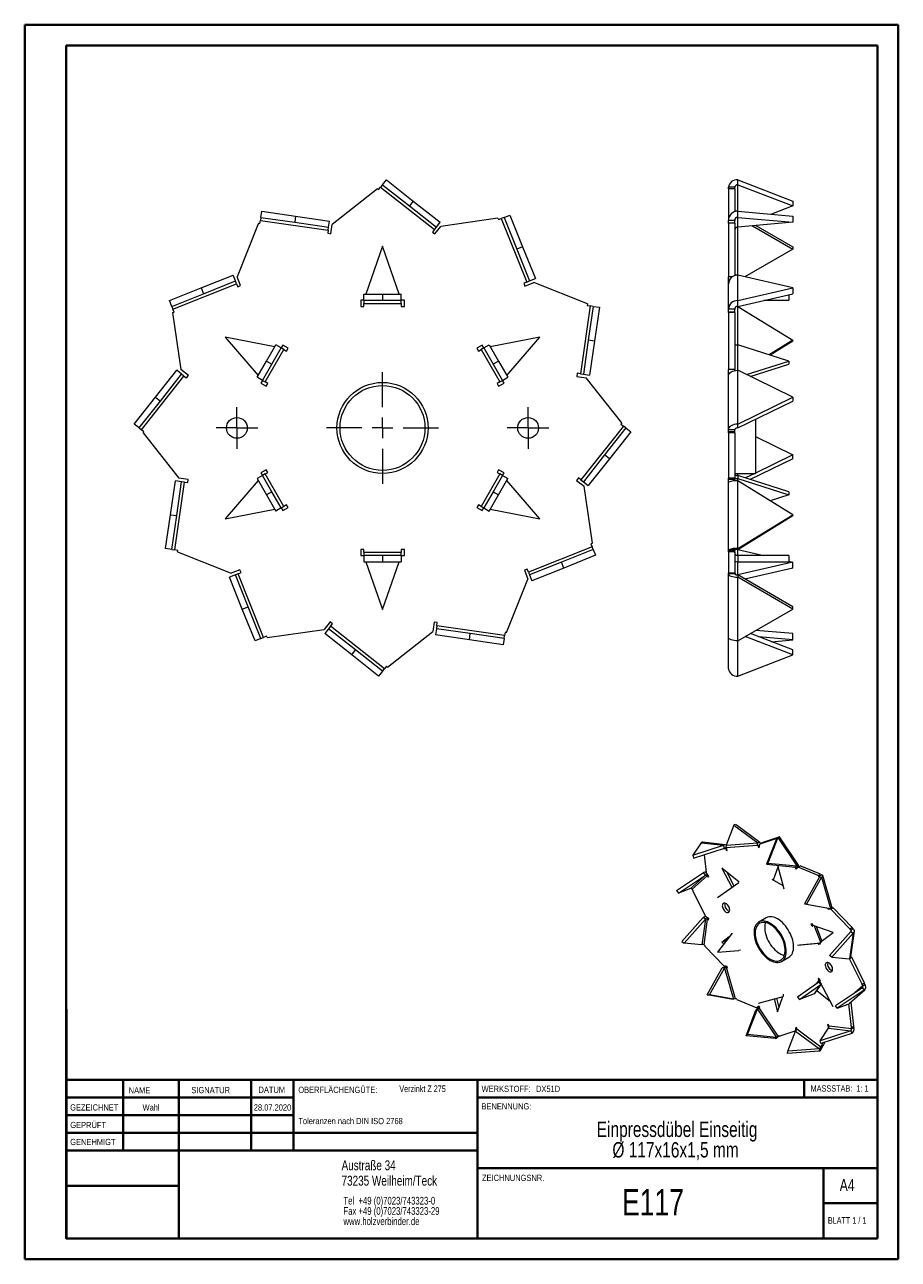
# Model space of a CAD drawing. Header units: millimetres. Extents: x 0 to 210, y 0 to 297.
import ezdxf

# ---------------------------------------------------------------- set-up
doc = ezdxf.new("R2010")
doc.units = ezdxf.units.MM
doc.styles.add('SLDTEXTSTYLE0', font='TXT', dxfattribs={"width": 0.75})
doc.styles.add('SLDTEXTSTYLE1', font='TXT', dxfattribs={"width": 0.681818})
doc.styles.add('SLDTEXTSTYLE2', font='TXT', dxfattribs={"width": 0.7})

# ---------------------------------------------------------------- blocks, each defined once
blk = doc.blocks.new('SW_NOTE_0')
at = {"color": 0, "linetype": 'Continuous', "lineweight": 0, "char_height": 1.5, "attachment_point": 1, "style": 'SLDTEXTSTYLE0'}
for s, insert in [('OBERFLÄCHENGÜTE:', (0, 1.93)), ('Toleranzen nach DIN ISO 2768', (0, -5.57))]:
    blk.add_mtext(s, dxfattribs=dict(at, insert=insert))
blk = doc.blocks.new('SW_NOTE_1')
at = {"color": 0, "linetype": 'Continuous', "lineweight": 0, "char_height": 1.8521, "attachment_point": 1, "style": 'SLDTEXTSTYLE0'}
for s, insert in [('Tel  +49 (0)7023/743323-0', (0, 2.39)), ('Fax +49 (0)7023/743323-29', (0, -0.08)), ('www.holzverbinder.de', (0, -2.55))]:
    blk.add_mtext(s, dxfattribs=dict(at, insert=insert))
blk = doc.blocks.new('SW_NOTE_2')
at = {"color": 0, "linetype": 'Continuous', "lineweight": 0, "char_height": 3.7042, "attachment_point": 2, "style": 'SLDTEXTSTYLE0'}
for s, insert in [('Einpressdübel Einseitig', (26.16, 4.77)), ('Ø 117x16x1,5 mm', (25.78, -0.16))]:
    blk.add_mtext(s, dxfattribs=dict(at, insert=insert))
blk = doc.blocks.new('SW_CENTERMARKSYMBOL_0')
at = {"color": 0, "linetype": 'Continuous', "lineweight": 0}
for p, q in [((0, 5), (0, 13.45)), ((-5, 0), (-13.45, 0)), ((0, 0), (-2.5, 0)), ((0, 0), (0, 2.5)), ((0, 0), (0, -2.5)), ((0, 0), (2.5, 0)), ((5, 0), (13.45, 0)), ((0, -5), (0, -13.45))]:
    blk.add_line(p, q, dxfattribs=at)
blk = doc.blocks.new('SW_CENTERMARKSYMBOL_1')
at = {"color": 0, "linetype": 'Continuous', "lineweight": 0}
for p, q in [((0, 2.5), (0, 5)), ((-2.5, 0), (-5, 0)), ((0, 0), (-2.5, 0)), ((0, 0), (0, 2.5)), ((0, 0), (0, -2.5)), ((0, 0), (2.5, 0)), ((2.5, 0), (5, 0)), ((0, -2.5), (0, -5))]:
    blk.add_line(p, q, dxfattribs=at)
blk = doc.blocks.new('SW_CENTERMARKSYMBOL_2')
at = {"color": 0, "linetype": 'Continuous', "lineweight": 0}
for p, q in [((0, 2.5), (0, 5)), ((-2.5, 0), (-5, 0)), ((0, 0), (-2.5, 0)), ((0, 0), (0, 2.5)), ((0, 0), (0, -2.5)), ((0, 0), (2.5, 0)), ((2.5, 0), (5, 0)), ((0, -2.5), (0, -5))]:
    blk.add_line(p, q, dxfattribs=at)

msp = doc.modelspace()

# ---------------------------------------------------------------- linework, layer by layer
at = {"color": 7, "linetype": 'Continuous', "lineweight": 40}
for p, q in [((0.08, 0.21), (0.08, 297.21)), ((0.08, 297.21), (210.08, 297.21)), ((210.08, 0.21), (210.08, 297.21)), ((210.08, 292.21), (210.08, 297.21)), ((10.08, 292.21), (205.08, 292.21)), ((10.08, 5.21), (10.08, 292.21)), ((205.08, 5.21), (205.08, 292.21)), ((10.11, 60.37), (10.11, 5.12)), ((205.08, 43.37), (10.11, 43.37)), ((23.71, 43.37), (23.71, 26.37)), ((37.1, 43.37), (37.1, 5.12)), ((54.51, 43.37), (54.51, 26.37)), ((64.71, 26.37), (64.71, 43.37)), ((108.91, 43.37), (108.91, 5.12)), ((187.47, 39.12), (187.47, 43.37)), ((64.71, 39.1), (10.11, 39.1)), ((205.08, 39.12), (108.91, 39.12)), ((64.71, 34.87), (10.11, 34.87)), ((108.91, 30.62), (10.11, 30.62)), ((108.91, 26.37), (10.11, 26.37)), ((108.91, 22.12), (205.08, 22.12)), ((192.08, 5.21), (192.08, 22.21)), ((37.1, 17.87), (10.11, 17.87)), ((10.11, 13.71), (10.08, 13.71)), ((205.08, 13.71), (192.08, 13.71)), ((10.11, 9.46), (10.08, 9.46)), ((10.08, 5.21), (205.08, 5.21)), ((205.08, 5.21), (180.99, 5.21)), ((0.08, 0.21), (210.08, 0.21))]:
    msp.add_line(p, q, dxfattribs=at)
at = {"color": 7, "linetype": 'Continuous', "lineweight": 15}
for p, q in [((86.09, 258.71), (85.63, 258.13)), ((86.09, 258.71), (87.01, 259.89)), ((86.09, 258.71), (92.56, 253.61)), ((87.01, 259.89), (93.48, 254.79)), ((171.48, 258.71), (171.48, 259.89)), ((171.48, 259.89), (184.75, 254.79)), ((171.48, 252.36), (171.48, 258.71)), ((171.48, 258.71), (184.75, 253.61)), ((84.88, 257.76), (74, 249.18)), ((84.88, 257.76), (85.16, 257.54)), ((85.16, 257.54), (85.63, 258.13)), ((85.63, 258.13), (98.57, 247.93)), ((170.75, 258.13), (169.25, 258.13)), ((169.25, 257.76), (169.25, 258.13)), ((170.75, 257.76), (169.25, 257.76)), ((169.25, 257.76), (169.25, 250.14)), ((170.75, 257.76), (170.75, 258.13)), ((170.75, 257.76), (170.75, 252.23)), ((93.48, 254.79), (92.56, 253.61)), ((92.56, 253.61), (99.03, 248.51)), ((93.48, 254.79), (99.96, 249.68)), ((184.75, 253.61), (179.61, 251.63)), ((184.75, 254.79), (184.75, 253.61)), ((56.62, 249.4), (56.73, 250.14)), ((56.84, 250.87), (56.73, 250.14)), ((56.73, 250.14), (73.04, 247.78)), ((56.84, 250.87), (57.05, 252.36)), ((56.84, 250.87), (64.99, 249.69)), ((57.05, 252.36), (65.21, 251.17)), ((65.21, 251.17), (64.99, 249.69)), ((64.99, 249.69), (73.14, 248.51)), ((65.21, 251.17), (73.36, 249.99)), ((73.14, 248.51), (73.36, 249.99)), ((99.03, 248.51), (99.96, 249.68)), ((113.82, 250.65), (100.1, 248.66)), ((113.82, 250.65), (113.95, 250.32)), ((113.95, 250.32), (114.65, 250.6)), ((115.34, 250.87), (114.65, 250.6)), ((114.65, 250.6), (120.76, 235.29)), ((115.34, 250.87), (116.73, 251.43)), ((115.34, 250.87), (118.39, 243.22)), ((116.73, 251.43), (119.78, 243.77)), ((170.75, 250.14), (169.25, 250.14)), ((169.25, 249.45), (169.25, 250.14)), ((170.75, 249.45), (170.75, 250.14)), ((171.48, 250.87), (171.48, 252.36)), ((171.48, 252.36), (184.75, 251.17)), ((171.48, 248.51), (171.48, 250.87)), ((171.48, 250.87), (184.75, 249.69)), ((184.75, 249.69), (171.48, 248.51)), ((184.75, 251.17), (184.75, 249.69)), ((56.27, 249.45), (51.13, 236.58)), ((56.27, 249.45), (56.62, 249.4)), ((73.04, 247.78), (72.93, 247.04)), ((72.93, 247.04), (73.67, 246.93)), ((73.04, 247.78), (73.14, 248.51)), ((73.67, 246.93), (74, 249.18)), ((98.57, 247.93), (98.11, 247.34)), ((98.11, 247.34), (98.69, 246.87)), ((98.57, 247.93), (99.03, 248.51)), ((98.69, 246.87), (100.1, 248.66)), ((170.75, 249.45), (169.25, 249.45)), ((169.25, 249.45), (169.25, 236.58)), ((170.75, 249.45), (170.75, 236.84)), ((171.48, 236.96), (171.48, 248.51)), ((175.04, 248.82), (184.75, 243.22)), ((175.87, 248.9), (184.75, 243.77)), ((86.09, 243.91), (82.1, 232.41)), ((90.07, 232.41), (86.09, 243.91)), ((119.78, 243.77), (118.39, 243.22)), ((119.78, 243.77), (122.83, 236.12)), ((184.75, 243.77), (184.75, 243.22)), ((118.39, 243.22), (121.44, 235.57)), ((184.75, 243.22), (173.21, 236.56)), ((35.7, 228.78), (51, 234.88)), ((42.52, 233.91), (50.17, 236.96)), ((43.08, 232.51), (50.73, 235.57)), ((50.73, 235.57), (50.17, 236.96)), ((51, 234.88), (50.73, 235.57)), ((51, 234.88), (51.28, 234.18)), ((51.98, 234.46), (51.13, 236.58)), ((120.76, 235.29), (120.06, 235.01)), ((120.06, 235.01), (120.34, 234.32)), ((120.34, 234.32), (122.45, 235.16)), ((120.76, 235.29), (121.44, 235.57)), ((121.44, 235.57), (122.83, 236.12)), ((135.33, 230.03), (122.45, 235.16)), ((170.19, 236.58), (169.25, 236.58)), ((169.25, 234.88), (169.25, 236.58)), ((169.25, 228.78), (169.25, 234.88)), ((171.48, 230.85), (171.48, 236.96)), ((184.75, 233.91), (171.48, 236.96)), ((34.87, 230.85), (42.52, 233.91)), ((35.42, 229.46), (43.08, 232.51)), ((42.52, 233.91), (43.08, 232.51)), ((51.28, 234.18), (51.98, 234.46)), ((81.59, 232.41), (86.09, 232.41)), ((81.59, 230.91), (81.59, 232.41)), ((86.09, 232.41), (86.09, 230.91)), ((86.09, 232.41), (90.59, 232.41)), ((90.59, 230.91), (90.59, 232.41)), ((171.48, 230.85), (184.75, 233.91)), ((171.48, 229.46), (184.75, 232.51)), ((183.75, 232.28), (183.75, 230.91)), ((184.75, 233.91), (184.75, 232.51)), ((35.42, 229.46), (34.87, 230.85)), ((35.42, 229.46), (35.7, 228.78)), ((35.97, 228.08), (35.7, 228.78)), ((80.84, 230.91), (80.84, 229.42)), ((81.59, 230.91), (80.84, 230.91)), ((80.84, 229.42), (81.59, 229.42)), ((81.59, 230.91), (86.09, 230.91)), ((81.59, 230.91), (81.59, 230.17)), ((81.59, 230.17), (90.59, 230.17)), ((81.59, 229.42), (81.59, 230.17)), ((86.09, 230.91), (90.59, 230.91)), ((90.59, 230.17), (90.59, 230.91)), ((91.34, 230.91), (90.59, 230.91)), ((90.59, 230.17), (90.59, 229.42)), ((90.59, 229.42), (91.34, 229.42)), ((91.34, 229.42), (91.34, 230.91)), ((136.02, 229.57), (133.65, 213.26)), ((135.33, 230.03), (135.28, 229.67)), ((135.28, 229.67), (136.02, 229.57)), ((136.75, 229.46), (135.56, 221.31)), ((136.75, 229.46), (136.02, 229.57)), ((136.75, 229.46), (138.23, 229.24)), ((138.23, 229.24), (137.05, 221.09)), ((170.75, 228.78), (169.25, 228.78)), ((169.25, 228.08), (169.25, 228.78)), ((170.75, 228.08), (170.75, 228.78)), ((171.48, 229.46), (171.48, 230.85)), ((171.48, 220.21), (171.48, 229.46)), ((171.48, 229.46), (184.75, 221.31)), ((177.78, 230.91), (183.75, 230.91)), ((35.64, 227.95), (35.97, 228.08)), ((35.64, 227.95), (37.63, 214.23)), ((170.75, 228.08), (169.25, 228.08)), ((169.25, 227.95), (169.25, 228.08)), ((170.75, 227.95), (169.25, 227.95)), ((169.25, 227.95), (169.25, 214.23)), ((170.75, 227.95), (170.75, 228.08)), ((170.75, 227.95), (170.75, 214.23)), ((60.19, 219.76), (48.24, 222.06)), ((48.24, 222.06), (56.21, 212.86)), ((58.2, 216.31), (60.45, 220.21)), ((61.75, 219.46), (60.45, 220.21)), ((62.12, 220.11), (61.75, 219.46)), ((63.41, 219.36), (62.12, 220.11)), ((110.05, 220.11), (108.76, 219.36)), ((110.42, 219.46), (110.05, 220.11)), ((110.42, 219.46), (111.72, 220.21)), ((111.72, 220.21), (113.97, 216.31)), ((123.93, 222.06), (111.98, 219.76)), ((115.96, 212.86), (123.93, 222.06)), ((135.56, 221.31), (134.38, 213.15)), ((137.05, 221.09), (135.56, 221.31)), ((137.05, 221.09), (135.87, 212.94)), ((171.48, 214.08), (171.48, 220.21)), ((183.75, 216.31), (171.48, 220.21)), ((184.75, 221.31), (179.05, 217.8)), ((184.75, 221.09), (179.28, 217.73)), ((184.75, 221.09), (184.75, 221.31)), ((57.89, 211.29), (62.39, 219.09)), ((59.5, 215.56), (61.75, 219.46)), ((62.39, 219.09), (61.75, 219.46)), ((62.39, 219.09), (63.04, 218.71)), ((63.04, 218.71), (63.41, 219.36)), ((108.76, 219.36), (109.13, 218.71)), ((109.13, 218.71), (109.78, 219.09)), ((110.42, 219.46), (109.78, 219.09)), ((109.78, 219.09), (114.28, 211.29)), ((110.42, 219.46), (112.67, 215.56)), ((31.51, 207.61), (36.61, 214.08)), ((37.79, 213.15), (36.61, 214.08)), ((39.42, 212.82), (37.63, 214.23)), ((55.95, 212.41), (58.2, 216.31)), ((57.25, 211.66), (59.5, 215.56)), ((58.2, 216.31), (59.5, 215.56)), ((113.97, 216.31), (112.67, 215.56)), ((112.67, 215.56), (114.92, 211.66)), ((113.97, 216.31), (116.22, 212.41)), ((170.75, 214.23), (169.25, 214.23)), ((169.25, 212.82), (169.25, 214.23)), ((170.75, 214), (170.75, 214.23)), ((171.48, 201.14), (171.48, 214.08)), ((184.75, 207.61), (171.48, 214.08)), ((173.55, 213.07), (183.75, 216.31)), ((174.48, 212.62), (183.75, 215.56)), ((183.75, 216.31), (183.75, 215.56)), ((28.16, 199.75), (38.37, 212.7)), ((32.69, 206.68), (37.79, 213.15)), ((38.37, 212.7), (37.79, 213.15)), ((38.37, 212.7), (38.96, 212.23)), ((38.96, 212.23), (39.42, 212.82)), ((57.25, 211.66), (55.95, 212.41)), ((57.25, 211.66), (56.87, 211.01)), ((56.87, 211.01), (58.16, 210.27)), ((57.25, 211.66), (57.89, 211.29)), ((58.54, 210.92), (57.89, 211.29)), ((58.16, 210.27), (58.54, 210.92)), ((114.28, 211.29), (113.63, 210.92)), ((113.63, 210.92), (114.01, 210.27)), ((114.01, 210.27), (115.3, 211.01)), ((114.28, 211.29), (114.92, 211.66)), ((114.92, 211.66), (116.22, 212.41)), ((115.3, 211.01), (114.92, 211.66)), ((132.91, 213.36), (132.8, 212.62)), ((132.8, 212.62), (135.06, 212.3)), ((133.65, 213.26), (132.91, 213.36)), ((133.65, 213.26), (134.38, 213.15)), ((134.38, 213.15), (135.87, 212.94)), ((143.64, 201.41), (135.06, 212.3)), ((169.26, 212.82), (169.25, 212.82)), ((169.25, 212.7), (169.25, 212.82)), ((169.25, 199.75), (169.25, 212.7)), ((26.41, 201.14), (31.51, 207.61)), ((27.59, 200.21), (32.69, 206.68)), ((31.51, 207.61), (32.69, 206.68)), ((171.48, 201.14), (184.75, 207.61)), ((171.48, 200.21), (184.75, 206.68)), ((184.75, 207.61), (184.75, 206.68)), ((175.75, 202.29), (175.75, 189.26)), ((27.59, 200.21), (26.41, 201.14)), ((27.59, 200.21), (28.16, 199.75)), ((28.75, 199.29), (28.16, 199.75)), ((28.53, 199.01), (28.75, 199.29)), ((28.53, 199.01), (37.11, 188.13)), ((144.01, 200.67), (133.8, 187.73)), ((144.59, 200.21), (139.48, 193.74)), ((145.76, 199.28), (140.66, 192.81)), ((143.64, 201.41), (143.42, 201.13)), ((143.42, 201.13), (144.01, 200.67)), ((144.59, 200.21), (144.01, 200.67)), ((144.59, 200.21), (145.76, 199.28)), ((170.75, 199.75), (169.25, 199.75)), ((169.25, 199.29), (169.25, 199.75)), ((170.75, 199.29), (169.25, 199.29)), ((169.25, 199.01), (169.25, 199.29)), ((170.75, 199.01), (169.25, 199.01)), ((169.25, 199.01), (169.25, 188.13)), ((170.75, 199.29), (170.75, 199.75)), ((170.75, 199.01), (170.75, 199.29)), ((170.75, 199.01), (170.75, 188.13)), ((171.48, 200.21), (171.48, 201.14)), ((175.75, 198.13), (184.75, 193.74)), ((139.48, 193.74), (134.38, 187.27)), ((140.66, 192.81), (139.48, 193.74)), ((184.75, 193.74), (175.75, 189.35)), ((184.75, 192.81), (184.75, 193.74)), ((58.16, 190.15), (56.87, 189.41)), ((58.54, 189.5), (58.16, 190.15)), ((114.01, 190.15), (113.63, 189.5)), ((115.3, 189.41), (114.01, 190.15)), ((140.66, 192.81), (135.56, 186.34)), ((184.75, 192.81), (174.48, 187.8)), ((35.12, 179.33), (36.3, 187.48)), ((36.15, 170.85), (38.52, 187.16)), ((37.79, 187.27), (36.3, 187.48)), ((36.61, 179.11), (37.79, 187.27)), ((39.37, 187.8), (37.11, 188.13)), ((38.52, 187.16), (37.79, 187.27)), ((38.52, 187.16), (39.26, 187.06)), ((39.26, 187.06), (39.37, 187.8)), ((56.21, 187.56), (48.24, 178.36)), ((57.25, 188.76), (55.95, 188.01)), ((55.95, 188.01), (58.2, 184.11)), ((56.87, 189.41), (57.25, 188.76)), ((57.89, 189.13), (57.25, 188.76)), ((59.5, 184.86), (57.25, 188.76)), ((57.89, 189.13), (58.54, 189.5)), ((62.39, 181.33), (57.89, 189.13)), ((114.28, 189.13), (109.78, 181.33)), ((114.92, 188.76), (112.67, 184.86)), ((113.63, 189.5), (114.28, 189.13)), ((113.97, 184.11), (116.22, 188.01)), ((114.92, 188.76), (114.28, 189.13)), ((114.92, 188.76), (115.3, 189.41)), ((114.92, 188.76), (116.22, 188.01)), ((123.93, 178.36), (115.96, 187.56)), ((133.21, 188.19), (132.75, 187.6)), ((132.75, 187.6), (134.54, 186.19)), ((133.8, 187.73), (133.21, 188.19)), ((133.8, 187.73), (134.38, 187.27)), ((134.38, 187.27), (135.56, 186.34)), ((170.75, 188.13), (169.25, 188.13)), ((169.25, 187.8), (169.25, 188.13)), ((170.75, 187.8), (169.25, 187.8)), ((169.25, 187.16), (169.25, 187.8)), ((169.25, 170.85), (169.25, 187.16)), ((170.75, 189.26), (175.75, 189.26)), ((170.75, 187.8), (170.75, 188.13)), ((170.75, 187.47), (170.75, 187.8)), ((171.48, 188.76), (171.48, 189.26)), ((171.48, 188.76), (171.48, 188.01)), ((183.75, 184.86), (171.48, 188.76)), ((171.48, 187.48), (171.48, 188.01)), ((171.48, 188.01), (183.75, 184.11)), ((171.48, 171.18), (171.48, 187.48)), ((184.75, 179.33), (171.48, 187.48)), ((175.57, 189.26), (173.33, 188.17)), ((59.5, 184.86), (58.2, 184.11)), ((61.75, 180.96), (59.5, 184.86)), ((112.67, 184.86), (110.42, 180.96)), ((112.67, 184.86), (113.97, 184.11)), ((136.53, 172.47), (134.54, 186.19)), ((183.75, 184.86), (183.75, 184.11)), ((58.2, 184.11), (60.45, 180.21)), ((61.75, 180.96), (62.39, 181.33)), ((63.04, 181.71), (62.39, 181.33)), ((63.41, 181.06), (63.04, 181.71)), ((109.13, 181.71), (108.76, 181.06)), ((109.78, 181.33), (109.13, 181.71)), ((109.78, 181.33), (110.42, 180.96)), ((111.72, 180.21), (113.97, 184.11)), ((183.75, 184.11), (179.28, 182.69)), ((33.94, 171.18), (35.12, 179.33)), ((35.12, 179.33), (36.61, 179.11)), ((35.42, 170.96), (36.61, 179.11)), ((48.24, 178.36), (60.19, 180.66)), ((61.75, 180.96), (60.45, 180.21)), ((61.75, 180.96), (62.12, 180.31)), ((62.12, 180.31), (63.41, 181.06)), ((108.76, 181.06), (110.05, 180.31)), ((110.05, 180.31), (110.42, 180.96)), ((110.42, 180.96), (111.72, 180.21)), ((111.98, 180.66), (123.93, 178.36)), ((171.48, 171.18), (184.75, 179.33)), ((171.48, 170.96), (184.75, 179.11)), ((184.75, 179.33), (184.75, 179.11)), ((136.53, 172.47), (136.2, 172.34)), ((136.2, 172.34), (136.47, 171.64)), ((35.42, 170.96), (33.94, 171.18)), ((35.42, 170.96), (36.15, 170.85)), ((36.89, 170.75), (36.15, 170.85)), ((36.84, 170.39), (36.89, 170.75)), ((36.84, 170.39), (49.72, 165.26)), ((81.59, 171), (80.84, 171)), ((80.84, 171), (80.84, 169.51)), ((80.84, 169.51), (81.59, 169.51)), ((81.59, 170.25), (81.59, 171)), ((81.59, 170.25), (81.59, 169.51)), ((90.59, 170.25), (81.59, 170.25)), ((81.59, 169.51), (81.59, 168.01)), ((86.09, 169.51), (81.59, 169.51)), ((86.09, 169.51), (86.09, 168.01)), ((90.59, 169.51), (86.09, 169.51)), ((91.34, 171), (90.59, 171)), ((90.59, 171), (90.59, 170.25)), ((90.59, 169.51), (90.59, 170.25)), ((90.59, 169.51), (90.59, 168.01)), ((90.59, 169.51), (91.34, 169.51)), ((91.34, 169.51), (91.34, 171)), ((136.47, 171.64), (121.17, 165.54)), ((136.75, 170.96), (129.09, 167.91)), ((137.3, 169.57), (129.65, 166.51)), ((136.75, 170.96), (136.47, 171.64)), ((136.75, 170.96), (137.3, 169.57)), ((170.75, 170.85), (169.25, 170.85)), ((169.25, 170.75), (169.25, 170.85)), ((170.75, 170.75), (169.25, 170.75)), ((169.25, 170.39), (169.25, 170.75)), ((170.75, 170.39), (169.25, 170.39)), ((169.25, 170.39), (169.25, 165.26)), ((170.75, 170.75), (170.75, 170.85)), ((170.75, 170.39), (170.75, 170.75)), ((170.75, 170.39), (170.75, 165.26)), ((171.48, 170.96), (171.48, 171.18)), ((171.48, 169.51), (171.48, 170.96)), ((171.48, 170.96), (177.78, 169.51)), ((171.48, 169.51), (171.48, 168.01)), ((183.75, 169.51), (171.48, 169.51)), ((183.75, 169.51), (183.75, 168.01)), ((81.59, 168.01), (86.09, 168.01)), ((82.1, 168.01), (86.09, 156.51)), ((86.09, 168.01), (90.59, 168.01)), ((86.09, 156.51), (90.07, 168.01)), ((129.09, 167.91), (121.44, 164.85)), ((129.65, 166.51), (122, 163.46)), ((129.65, 166.51), (129.09, 167.91)), ((171.48, 168.01), (183.75, 168.01)), ((171.48, 164.85), (171.48, 168.01)), ((184.75, 167.91), (171.48, 164.85)), ((184.75, 166.51), (173.21, 163.86)), ((183.75, 168.14), (184.75, 167.91)), ((184.75, 166.51), (184.75, 167.91)), ((50.73, 164.85), (49.34, 164.3)), ((52.39, 156.65), (49.34, 164.3)), ((51.83, 166.1), (49.72, 165.26)), ((51.41, 165.13), (50.73, 164.85)), ((53.78, 157.2), (50.73, 164.85)), ((51.41, 165.13), (52.11, 165.41)), ((57.52, 149.82), (51.41, 165.13)), ((52.11, 165.41), (51.83, 166.1)), ((115.9, 150.97), (121.04, 163.84)), ((120.89, 166.24), (120.19, 165.96)), ((120.19, 165.96), (121.04, 163.84)), ((121.17, 165.54), (120.89, 166.24)), ((121.17, 165.54), (121.44, 164.85)), ((121.44, 164.85), (122, 163.46)), ((170.75, 165.26), (169.25, 165.26)), ((169.25, 165.13), (169.25, 165.26)), ((169.25, 149.82), (169.25, 165.13)), ((170.75, 165.13), (169.25, 165.13)), ((170.75, 165.13), (170.75, 165.26)), ((171.48, 164.85), (171.48, 164.3)), ((184.75, 157.2), (171.48, 164.85)), ((171.48, 148.99), (171.48, 164.3)), ((184.75, 156.65), (171.48, 164.3)), ((52.39, 156.65), (53.78, 157.2)), ((55.44, 148.99), (52.39, 156.65)), ((56.84, 149.55), (53.78, 157.2)), ((171.48, 148.99), (184.75, 156.65)), ((184.75, 156.65), (184.75, 157.2)), ((58.35, 149.77), (72.07, 151.76)), ((73.48, 153.55), (72.07, 151.76)), ((73.14, 151.91), (72.22, 150.74)), ((73.6, 152.49), (73.14, 151.91)), ((79.61, 146.81), (73.14, 151.91)), ((74.06, 153.08), (73.48, 153.55)), ((73.6, 152.49), (74.06, 153.08)), ((86.54, 142.29), (73.6, 152.49)), ((98.5, 153.49), (98.17, 151.24)), ((99.24, 153.39), (98.5, 153.49)), ((99.03, 151.91), (98.81, 150.43)), ((99.13, 152.64), (99.03, 151.91)), ((107.18, 150.73), (99.03, 151.91)), ((99.13, 152.64), (99.24, 153.39)), ((115.44, 150.28), (99.13, 152.64)), ((184.75, 150.73), (175.87, 151.52)), ((56.84, 149.55), (55.44, 148.99)), ((56.84, 149.55), (57.52, 149.82)), ((58.22, 150.1), (57.52, 149.82)), ((58.35, 149.77), (58.22, 150.1)), ((78.69, 145.63), (72.22, 150.74)), ((87.29, 142.66), (98.17, 151.24)), ((106.97, 149.25), (98.81, 150.43)), ((106.97, 149.25), (107.18, 150.73)), ((115.12, 148.06), (106.97, 149.25)), ((115.34, 149.55), (107.18, 150.73)), ((115.34, 149.55), (115.12, 148.06)), ((115.34, 149.55), (115.44, 150.28)), ((115.55, 151.02), (115.44, 150.28)), ((115.9, 150.97), (115.55, 151.02)), ((169.25, 149.77), (169.25, 149.82)), ((169.25, 149.77), (169.25, 149.77)), ((169.25, 142.29), (169.25, 149.77)), ((171.48, 140.53), (171.48, 148.99)), ((184.75, 145.63), (173.3, 150.04)), ((184.75, 146.81), (174.52, 150.75)), ((184.75, 149.25), (176.51, 149.98)), ((179.61, 148.79), (184.75, 149.25)), ((184.75, 149.25), (184.75, 150.73)), ((78.69, 145.63), (79.61, 146.81)), ((85.16, 140.53), (78.69, 145.63)), ((86.09, 141.71), (79.61, 146.81)), ((171.48, 140.53), (184.75, 145.63)), ((184.75, 145.63), (184.75, 146.81)), ((87.01, 142.88), (86.54, 142.29)), ((87.29, 142.66), (87.01, 142.88)), ((86.09, 141.71), (85.16, 140.53)), ((86.09, 141.71), (86.54, 142.29)), ((170.51, 104.69), (168.71, 99.84)), ((170.51, 104.69), (176.28, 100.4)), ((176.83, 100.45), (171.07, 104.75)), ((180.61, 101.37), (176.77, 100.09)), ((181.14, 101.67), (177.3, 100.39)), ((180.78, 101.36), (178.38, 95.25)), ((181.11, 101.65), (178.7, 95.54)), ((180.61, 101.37), (181.14, 101.67)), ((180.61, 101.37), (180.71, 101.22)), ((180.71, 101.22), (180.73, 101.23)), ((180.78, 101.36), (181.11, 101.65)), ((181.11, 101.65), (185.68, 94.84)), ((181.14, 101.67), (181.14, 101.67)), ((186.12, 95.03), (181.54, 101.84)), ((162.67, 100.44), (160.69, 97.42)), ((160.69, 97.42), (168.08, 99.81)), ((160.88, 96.73), (168.28, 99.13)), ((162.67, 100.44), (168.08, 99.81)), ((168.5, 99.9), (163.09, 100.53)), ((167.95, 99.02), (168.63, 98.94)), ((168.28, 99.13), (168.08, 99.81)), ((168.71, 99.84), (168.63, 99.27)), ((168.63, 99.27), (176.2, 99.83)), ((168.63, 98.94), (168.84, 99.06)), ((168.63, 98.94), (168.73, 98.6)), ((168.71, 99.84), (176.28, 100.4)), ((168.73, 98.6), (168.94, 98.72)), ((168.73, 98.6), (168.98, 98.57)), ((168.98, 98.57), (168.77, 99.29)), ((176.2, 99.83), (176.28, 100.4)), ((176.23, 99.85), (176.43, 99.71)), ((176.43, 99.71), (176.39, 99.43)), ((176.39, 99.43), (176.7, 99.61)), ((176.39, 99.43), (176.65, 99.23)), ((176.43, 99.71), (176.74, 99.89)), ((176.65, 99.23), (176.77, 100.09)), ((176.77, 100.09), (177.3, 100.39)), ((160.69, 97.42), (160.88, 96.73)), ((163.4, 97.55), (163.91, 93.24)), ((178.7, 95.54), (178.38, 95.25)), ((178.38, 95.25), (185.35, 94.55)), ((178.7, 95.54), (185.68, 94.84)), ((156.79, 88.93), (163.29, 93.24)), ((157.21, 88.31), (163.7, 92.62)), ((163.7, 92.62), (160.09, 89.41)), ((160.56, 89.26), (164.17, 92.46)), ((163.7, 92.62), (163.29, 93.24)), ((164.54, 92.3), (163.91, 93.24)), ((164.17, 92.46), (164.36, 92.57)), ((164.17, 92.46), (164.38, 92.15)), ((164.38, 92.15), (164.54, 92.3)), ((171.84, 90.93), (167.66, 94.27)), ((167.66, 94.27), (170.05, 89.7)), ((168.85, 93.32), (170.56, 90.05)), ((181.21, 94.79), (180, 91.45)), ((182.63, 89.24), (181.16, 94.97)), ((185.29, 94.41), (185.82, 94.72)), ((185.45, 94.56), (185.29, 94.41)), ((185.29, 94.41), (185.5, 94.1)), ((185.35, 94.55), (185.68, 94.84)), ((185.43, 94.59), (185.45, 94.56)), ((185.45, 94.56), (185.98, 94.87)), ((185.5, 94.1), (185.99, 94.55)), ((185.98, 94.87), (185.82, 94.72)), ((185.82, 94.72), (185.96, 94.51)), ((185.99, 94.55), (186.52, 94.85)), ((190.84, 92.56), (185.99, 94.55)), ((191.37, 92.86), (186.52, 94.85)), ((191.12, 92.19), (187.51, 85.73)), ((191.61, 92.13), (188, 85.68)), ((190.84, 92.56), (191.37, 92.86)), ((190.84, 92.56), (190.89, 92.4)), ((190.89, 92.4), (191.42, 92.7)), ((190.89, 92.4), (191.14, 92.37)), ((191.12, 92.19), (191.61, 92.13)), ((191.14, 92.37), (191.67, 92.67)), ((191.14, 92.37), (191.18, 92.23)), ((191.37, 92.86), (191.42, 92.7)), ((191.42, 92.7), (191.67, 92.67)), ((191.61, 92.13), (193.77, 84.64)), ((194.11, 85.03), (191.95, 92.53)), ((160.09, 89.41), (157.21, 88.31)), ((160.77, 88.95), (160.56, 89.26)), ((166.58, 87.24), (171.71, 90.87)), ((182.42, 90.05), (179.75, 91.6)), ((156.79, 88.93), (157.21, 88.31)), ((160.69, 88.88), (160.77, 88.95)), ((160.69, 88.88), (163.72, 82.69)), ((188, 85.68), (187.51, 85.73)), ((187.51, 85.73), (193.28, 84.69)), ((188, 85.68), (193.77, 84.64)), ((193.1, 84.73), (193.15, 84.56)), ((193.15, 84.56), (193.36, 84.68)), ((193.15, 84.56), (193.9, 84.47)), ((193.28, 84.69), (193.77, 84.64)), ((193.9, 84.47), (194.43, 84.78)), ((198.45, 79.75), (193.9, 84.47)), ((194.02, 84.83), (194.43, 84.78)), ((198.98, 80.05), (194.43, 84.78)), ((158.07, 76.64), (163.18, 82.44)), ((158.59, 76.25), (163.7, 82.05)), ((163.7, 82.05), (162.87, 75.87)), ((163.7, 82.05), (163.18, 82.44)), ((163.38, 75.83), (164.22, 82.01)), ((164.52, 82.09), (163.72, 82.69)), ((164.22, 82.01), (164.45, 82.14)), ((164.22, 82.01), (164.48, 81.81)), ((164.48, 81.81), (164.52, 82.09)), ((178.3, 82.37), (176.53, 81.35)), ((189.51, 80.86), (189.05, 80.82)), ((189.05, 80.82), (189.19, 80.48)), ((189.19, 80.48), (189.57, 80.7)), ((189.19, 80.48), (189.42, 80.5)), ((189.42, 80.5), (189.61, 80.61)), ((189.42, 80.5), (189.45, 80.41)), ((189.64, 80.52), (189.51, 80.86)), ((194.42, 78.82), (189.64, 80.52)), ((189.84, 80.41), (191.43, 76.31)), ((191.73, 76.79), (190.39, 80.25)), ((170.12, 78.64), (166.58, 74.09)), ((169.46, 77.79), (167.66, 76.43)), ((169.28, 77.56), (168.19, 76.74)), ((191.23, 76.42), (194.42, 78.82)), ((198.69, 79.08), (193.58, 73.28)), ((199.21, 78.69), (194.11, 72.89)), ((199.21, 78.69), (198.38, 72.51)), ((198.43, 79.61), (198.96, 79.92)), ((198.45, 79.75), (198.43, 79.61)), ((198.43, 79.61), (198.69, 79.42)), ((198.45, 79.75), (198.98, 80.05)), ((198.69, 79.42), (198.64, 79.02)), ((198.69, 79.42), (199.22, 79.72)), ((198.69, 79.08), (199.21, 78.69)), ((198.7, 72.94), (199.54, 79.12)), ((198.98, 80.05), (198.96, 79.92)), ((198.96, 79.92), (199.22, 79.72)), ((158.07, 76.64), (158.59, 76.25)), ((162.87, 75.87), (158.59, 76.25)), ((163.65, 75.64), (163.38, 75.83)), ((163.63, 75.5), (163.65, 75.64)), ((163.63, 75.5), (168.18, 70.78)), ((166.58, 74.09), (171.71, 74.54)), ((168.19, 76.74), (167.66, 76.43)), ((167.66, 76.43), (168.24, 76.22)), ((168.19, 76.74), (168.54, 76.61)), ((172.17, 74.58), (171.71, 74.54)), ((185.84, 75.81), (190.97, 76.27)), ((186.3, 75.85), (191.43, 76.31)), ((190.83, 76.25), (190.91, 76.03)), ((190.91, 76.03), (191.3, 76.26)), ((190.91, 76.03), (191.37, 76.07)), ((190.97, 76.27), (191.43, 76.31)), ((191.37, 76.07), (191.28, 76.29)), ((167.04, 74.13), (166.58, 74.09)), ((182.01, 71.86), (183.78, 72.88)), ((194.11, 72.89), (193.58, 73.28)), ((194.11, 72.89), (198.38, 72.51)), ((201.39, 66.37), (198.38, 72.51)), ((198.61, 72.71), (198.88, 72.87)), ((198.71, 73), (198.88, 72.87)), ((201.92, 66.67), (198.88, 72.87)), ((164.17, 63.86), (167.78, 70.31)), ((164.67, 63.8), (168.28, 70.26)), ((168.28, 70.26), (167.78, 70.31)), ((168.93, 70.69), (168.18, 70.78)), ((168.28, 70.26), (170.44, 62.76)), ((168.78, 70.38), (168.98, 70.5)), ((170.94, 62.88), (168.78, 70.38)), ((168.78, 70.38), (169.03, 70.35)), ((169.03, 70.35), (168.93, 70.69)), ((190.97, 66.91), (185.84, 63.28)), ((186.3, 62.71), (191.43, 66.34)), ((191.43, 66.34), (189.84, 64.08)), ((190.07, 64.29), (191.57, 66.42)), ((191.01, 67.34), (190.44, 66.54)), ((190.91, 67.82), (190.78, 67.63)), ((190.78, 67.63), (190.97, 67.74)), ((190.78, 67.63), (191.01, 67.34)), ((191.37, 67.25), (190.91, 67.82)), ((190.97, 66.91), (191.43, 66.34)), ((191.01, 67.34), (191.2, 67.46)), ((191.23, 67.06), (191.37, 67.25)), ((194.42, 60.98), (191.23, 67.06)), ((201.46, 65.53), (194.97, 61.23)), ((201.52, 65.99), (199.65, 64.33)), ((201.31, 66.3), (201.84, 66.61)), ((201.39, 66.37), (201.31, 66.3)), ((201.31, 66.3), (201.52, 65.99)), ((201.39, 66.37), (201.92, 66.67)), ((201.46, 65.53), (201.88, 64.92)), ((201.52, 65.99), (202.05, 66.3)), ((201.92, 66.67), (201.84, 66.61)), ((201.84, 66.61), (202.05, 66.3)), ((164.17, 63.86), (164.67, 63.8)), ((169.94, 62.82), (164.17, 63.86)), ((170.44, 62.76), (164.67, 63.8)), ((170.44, 62.76), (169.94, 62.82)), ((171.18, 62.85), (170.94, 62.88)), ((171.23, 62.69), (171.18, 62.85)), ((171.23, 62.69), (176.08, 60.7)), ((176.44, 61.83), (182.37, 63.41)), ((180.26, 62.85), (181.04, 59.78)), ((180.83, 63), (181.39, 60.77)), ((181.04, 59.78), (182.35, 63.41)), ((182.37, 64.02), (182.37, 63.41)), ((185.84, 63.28), (186.3, 62.71)), ((189.84, 64.08), (186.3, 62.71)), ((190.48, 64.86), (193.76, 62.24)), ((201.88, 64.92), (195.38, 60.61)), ((197.7, 63.1), (197.54, 62.95)), ((197.54, 62.95), (197.73, 63.06)), ((197.54, 62.95), (197.55, 62.94)), ((197.73, 63.06), (197.7, 63.1)), ((201.88, 64.92), (198.27, 61.71)), ((198.39, 61.8), (202, 65)), ((173.47, 54), (175.87, 60.11)), ((173.8, 54.29), (176.2, 60.4)), ((176.2, 60.4), (175.87, 60.11)), ((176.58, 61.15), (176.08, 60.7)), ((176.08, 60.7), (176.61, 61.01)), ((176.2, 60.4), (180.78, 53.59)), ((176.79, 60.84), (176.58, 61.15)), ((176.65, 61.04), (176.61, 61.01)), ((176.62, 60.69), (176.79, 60.84)), ((181.2, 53.88), (176.62, 60.69)), ((195.38, 60.61), (194.97, 61.23)), ((195.38, 60.61), (198.27, 61.71)), ((198.87, 56.01), (198.21, 61.69)), ((198.39, 61.8), (198.27, 61.71)), ((199.4, 56.31), (198.72, 62.1)), ((193.34, 56.65), (193.1, 56.68)), ((193.1, 56.68), (193.33, 55.86)), ((193.44, 56.31), (193.34, 56.65)), ((173.47, 54), (173.8, 54.29)), ((180.45, 53.3), (173.47, 54)), ((180.78, 53.59), (173.8, 54.29)), ((180.78, 53.59), (180.45, 53.3)), ((181.36, 54.03), (181.2, 53.88)), ((181.2, 53.88), (181.39, 53.99)), ((181.46, 53.88), (181.36, 54.03)), ((181.46, 53.88), (185.31, 55.17)), ((183.55, 50.26), (185.35, 55.12)), ((185.43, 56.02), (185.31, 55.17)), ((185.31, 55.17), (185.55, 55.3)), ((185.35, 55.12), (191.12, 50.82)), ((185.69, 55.82), (185.43, 56.02)), ((185.65, 55.54), (185.69, 55.82)), ((191.42, 51.25), (185.65, 55.54)), ((191.29, 52.8), (193.28, 55.82)), ((198.69, 55.19), (191.29, 52.8)), ((198.89, 54.51), (191.49, 52.12)), ((193.28, 55.82), (198.69, 55.19)), ((198.85, 55.68), (193.44, 56.31)), ((198.69, 55.19), (198.89, 54.51)), ((198.87, 56.01), (198.76, 56.02)), ((198.76, 56.02), (198.85, 55.68)), ((198.85, 55.68), (199.38, 55.98)), ((198.87, 56.01), (199.4, 56.31)), ((199.31, 56.26), (199.38, 55.98)), ((191.12, 50.82), (183.55, 50.26)), ((191.12, 50.82), (191.04, 50.26)), ((191.49, 52.12), (191.29, 52.8)), ((191.42, 51.25), (191.95, 51.55)), ((191.45, 51.53), (191.42, 51.25)), ((191.58, 51.44), (191.45, 51.53)), ((191.58, 51.44), (191.94, 52.26)), ((191.58, 51.44), (192.11, 51.74)), ((191.96, 51.66), (191.95, 51.55)), ((192.11, 51.74), (192.4, 52.41)), ((191.04, 50.26), (183.47, 49.7)), ((183.47, 49.7), (183.55, 50.26))]:
    msp.add_line(p, q, dxfattribs=at)
at = {"color": 7, "linetype": 'Continuous', "lineweight": 0}
for p, q in [((64.71, 39.12), (10.11, 39.12)), ((23.71, 5.21), (23.71, 5.12)), ((54.51, 5.21), (54.51, 5.12))]:
    msp.add_line(p, q, dxfattribs=at)
at = {"color": 7, "linetype": 'Continuous', "lineweight": 15, "flags": 128}
for points in [[(170.75, 220.15), (171.05, 220.19), (171.48, 220.21)], [(169.25, 212.7), (169.29, 212.97), (169.42, 213.23), (169.62, 213.46), (169.9, 213.67), (170.24, 213.85), (170.63, 213.97), (171.05, 214.05), (171.48, 214.08)], [(171.48, 201.14), (171.05, 201.11), (170.63, 201.03), (170.24, 200.91), (169.9, 200.73), (169.62, 200.52), (169.42, 200.28), (169.29, 200.02), (169.25, 199.75)], [(171.48, 200.21), (171.34, 200.2), (171.2, 200.18), (171.08, 200.13), (170.96, 200.08), (170.87, 200.01), (170.8, 199.93), (170.76, 199.84), (170.75, 199.75)], [(170.75, 189.13), (170.76, 189.05), (170.8, 188.98), (170.87, 188.92), (170.96, 188.87), (171.08, 188.82), (171.2, 188.79), (171.34, 188.76), (171.48, 188.76)], [(170.75, 188.07), (171.05, 188.03), (171.48, 188.01)], [(170.75, 168.14), (171.05, 168.05), (171.48, 168.01)], [(169.25, 165.13), (169.29, 164.97), (169.42, 164.81), (169.62, 164.67), (169.9, 164.54), (170.24, 164.44), (170.63, 164.36), (171.05, 164.32), (171.48, 164.3)], [(170.75, 165.13), (170.76, 165.07), (170.8, 165.02), (170.87, 164.98), (170.96, 164.93), (171.08, 164.9), (171.2, 164.88), (171.34, 164.86), (171.48, 164.85)], [(171.48, 148.99), (171.05, 149.01), (170.63, 149.06), (170.24, 149.13), (169.9, 149.23), (169.62, 149.36), (169.42, 149.5), (169.29, 149.66), (169.25, 149.82)], [(176.43, 99.71), (176.43, 99.76), (176.42, 99.8), (176.4, 99.84), (176.38, 99.86), (176.34, 99.87), (176.3, 99.87), (176.25, 99.86), (176.2, 99.83)], [(176.96, 100.2), (176.94, 100.3), (176.89, 100.4), (176.8, 100.47), (176.7, 100.51), (176.57, 100.51), (176.43, 100.47), (176.28, 100.4)], [(185.45, 94.56), (185.48, 94.58), (185.49, 94.6), (185.5, 94.61), (185.49, 94.62), (185.47, 94.61), (185.44, 94.6), (185.4, 94.58), (185.35, 94.55)], [(185.98, 94.87), (186.06, 94.94), (186.11, 95), (186.12, 95.03), (186.1, 95.04), (186.04, 95.02), (185.95, 94.98), (185.83, 94.92), (185.68, 94.84)], [(191.12, 92.19), (191.17, 92.22), (191.2, 92.25), (191.22, 92.28), (191.23, 92.3), (191.23, 92.33), (191.21, 92.35), (191.18, 92.36), (191.14, 92.37)], [(191.61, 92.13), (191.75, 92.22), (191.86, 92.31), (191.93, 92.4), (191.96, 92.48), (191.94, 92.55), (191.89, 92.61), (191.8, 92.65), (191.67, 92.67)], [(168.66, 83.75), (168.85, 83.66), (169.03, 83.63), (169.2, 83.65), (169.34, 83.72), (169.44, 83.84), (169.52, 84), (169.55, 84.2), (169.54, 84.43), (169.48, 84.67), (169.4, 84.92), (169.27, 85.16), (169.12, 85.38), (168.95, 85.57), (168.76, 85.73), (168.57, 85.84), (168.38, 85.9), (168.21, 85.91), (168.06, 85.86), (167.93, 85.76), (167.84, 85.62), (167.79, 85.44), (167.78, 85.22), (167.81, 84.99), (167.88, 84.74), (167.99, 84.5), (168.13, 84.27), (168.29, 84.06), (168.47, 83.88), (168.66, 83.75)], [(169.19, 84.05), (169.38, 83.97), (169.49, 83.94)], [(194.11, 85.03), (194.11, 84.98), (194.09, 84.9), (194.02, 84.82), (193.91, 84.73), (193.77, 84.64)], [(179.27, 72.13), (179.67, 71.93), (180.06, 71.77), (180.45, 71.67), (180.82, 71.61), (181.18, 71.61), (181.51, 71.67), (181.83, 71.77), (182.11, 71.93), (182.37, 72.13), (182.59, 72.39), (182.78, 72.69), (182.93, 73.03), (183.04, 73.4), (183.11, 73.81), (183.14, 74.26), (183.13, 74.72), (183.08, 75.21), (182.99, 75.71), (182.86, 76.22), (182.69, 76.73), (182.48, 77.25), (182.24, 77.75), (181.97, 78.25), (181.67, 78.72), (181.35, 79.18), (181, 79.6), (180.64, 80), (180.26, 80.36), (179.87, 80.68), (179.47, 80.95), (179.07, 81.18), (178.67, 81.37), (178.28, 81.5), (177.9, 81.58), (177.54, 81.6), (177.19, 81.58), (176.87, 81.5), (176.57, 81.37), (176.3, 81.18), (176.06, 80.95), (175.85, 80.68), (175.68, 80.36), (175.55, 80), (175.46, 79.6), (175.41, 79.18), (175.4, 78.72), (175.43, 78.25), (175.5, 77.75), (175.61, 77.25), (175.76, 76.73), (175.95, 76.22), (176.17, 75.71), (176.43, 75.21), (176.71, 74.72), (177.03, 74.26), (177.36, 73.81), (177.72, 73.4), (178.09, 73.03), (178.48, 72.69), (178.87, 72.39), (179.27, 72.13)], [(179.27, 72.44), (179.66, 72.24), (180.05, 72.09), (180.42, 71.99), (180.78, 71.95), (181.13, 71.96), (181.45, 72.03), (181.75, 72.15), (182.02, 72.32), (182.26, 72.54), (182.46, 72.81), (182.62, 73.13), (182.75, 73.48), (182.83, 73.88), (182.87, 74.3), (182.87, 74.75), (182.83, 75.22), (182.75, 75.71), (182.62, 76.21), (182.46, 76.72), (182.26, 77.22), (182.02, 77.71), (181.75, 78.2), (181.45, 78.66), (181.13, 79.1), (180.78, 79.51), (180.42, 79.89), (180.05, 80.22), (179.66, 80.52), (179.27, 80.77), (178.88, 80.97), (178.49, 81.12), (178.12, 81.22), (177.76, 81.26), (177.41, 81.25), (177.09, 81.18), (176.79, 81.06), (176.52, 80.89), (176.29, 80.66), (176.08, 80.39), (175.92, 80.08), (175.8, 79.72), (175.71, 79.33), (175.67, 78.91), (175.67, 78.46), (175.71, 77.99), (175.8, 77.5), (175.92, 77), (176.08, 76.49), (176.29, 75.99), (176.52, 75.5), (176.79, 75.01), (177.09, 74.55), (177.41, 74.11), (177.76, 73.7), (178.12, 73.32), (178.49, 72.99), (178.88, 72.69), (179.27, 72.44)], [(178.14, 81.21), (178.09, 81.05), (178.01, 80.66), (177.97, 80.24), (177.97, 79.78), (178.01, 79.31), (178.09, 78.82), (178.22, 78.32), (178.38, 77.82), (178.58, 77.32), (178.82, 76.82), (179.09, 76.34), (179.39, 75.88), (179.71, 75.44), (180.05, 75.03), (180.42, 74.65), (180.79, 74.31), (181.18, 74.02), (181.57, 73.77)], [(183.78, 72.88), (184.01, 73.05), (184.25, 73.28), (184.46, 73.55), (184.62, 73.87), (184.76, 74.23), (184.85, 74.63), (184.9, 75.05), (184.91, 75.51), (184.88, 75.98), (184.81, 76.48), (184.69, 76.98), (184.54, 77.5), (184.36, 78.01), (184.13, 78.52), (183.88, 79.02), (183.59, 79.51), (183.28, 79.97), (182.94, 80.42), (182.59, 80.83), (182.22, 81.2), (181.83, 81.54), (181.44, 81.84), (181.04, 82.1)], [(189.38, 80.37), (189.43, 80.39), (189.46, 80.42), (189.49, 80.45), (189.5, 80.47), (189.5, 80.48), (189.48, 80.49), (189.46, 80.5), (189.42, 80.5)], [(193.41, 69.46), (193.6, 69.38), (193.78, 69.34), (193.95, 69.36), (194.09, 69.43), (194.19, 69.55), (194.26, 69.72), (194.29, 69.92), (194.28, 70.14), (194.23, 70.39), (194.14, 70.63), (194.02, 70.87), (193.87, 71.09), (193.69, 71.29), (193.51, 71.44), (193.32, 71.55), (193.13, 71.61), (192.96, 71.62), (192.8, 71.57), (192.68, 71.48), (192.59, 71.33), (192.54, 71.15), (192.53, 70.94), (192.56, 70.7), (192.63, 70.45), (192.74, 70.21), (192.88, 69.98), (193.04, 69.77), (193.22, 69.59), (193.41, 69.46)], [(193.94, 69.77), (194.13, 69.68), (194.24, 69.65)], [(191.43, 66.34), (191.57, 66.45), (191.66, 66.55)], [(190.07, 64.29), (189.98, 64.18), (189.84, 64.08)]]:
    msp.add_lwpolyline(points, dxfattribs=at)
at = {"color": 7, "linetype": 'Continuous', "lineweight": 15}
for centre, radius in [((86.09, 200.21), 10.95), ((86.09, 200.21), 10.2), ((51.09, 200.21), 2.5), ((121.09, 200.21), 2.5)]:
    msp.add_circle(centre, radius, dxfattribs=at)
for centre, radius, start, end in [((171.27, 257.86), 2.04, 83.9701, 172.3123), ((171.41, 258.04), 0.672, 83.9701, 172.3123), ((171.47, 250.13), 2.23, 89.7032, 179.7001), ((171.48, 250.14), 0.733, 89.7032, 179.7001), ((171.48, 247.77), 0.733, 89.7032, 179.7001), ((171.41, 234.8), 2.16, 87.9652, 177.8093), ((171.41, 228.69), 2.16, 87.9652, 177.8093), ((171.46, 228.75), 0.712, 87.9652, 177.8093), ((170.94, 183.35), 4.17, 82.4562, 113.8854), ((170.94, 167.04), 4.17, 82.4562, 113.8854), ((171.3, 169.6), 1.37, 82.4562, 113.8854), ((171.48, 170.25), 0.737, 180, 270), ((171.46, 165.57), 0.712, 182.1907, 272.0348), ((171.27, 142.56), 2.04, 187.6877, 276.0299), ((170.83, 104.32), 0.494, 61.6547, 130.438), ((181.65, 100.99), 0.854, 97.1297, 129.5949), ((163.02, 99.86), 0.679, 83.8981, 121.0491), ((168.43, 99.24), 0.66, 64.6995, 121.4868), ((168.39, 98.91), 0.246, 7.9606, 117.3192), ((163.71, 92.46), 0.883, 77.5864, 118.5228), ((163.85, 92.28), 0.367, 29.7643, 113.6008), ((160.24, 89.08), 0.367, 29.7643, 113.6008), ((170.08, 85.57), 1.75, 168.9468, 239.4843), ((163.81, 81.25), 1.35, 88.5649, 118.0235), ((163.93, 81.6), 0.506, 54.4968, 116.3181), ((179.44, 79.88), 2.73, 54.1124, 114.5771), ((198.6, 79.25), 0.192, 296.688, 62.4087), ((198.95, 79.21), 0.584, 296.688, 62.4087), ((163.09, 75.42), 0.506, 54.4968, 116.3181), ((183.47, 76.96), 3.71, 239.2034, 257.9694), ((194.83, 71.28), 1.75, 168.9468, 239.4843), ((198.11, 73.05), 0.603, 296.3474, 349.7353), ((169.29, 67.58), 3.12, 96.5348, 118.7745), ((168.74, 69.43), 0.945, 87.789, 119.5374), ((190.79, 67.14), 0.305, 329.7678, 43.1186), ((201.28, 65.79), 0.313, 305.9201, 40.0537), ((201.32, 65.68), 0.95, 305.9201, 40.0537), ((170.9, 61.94), 0.945, 87.789, 119.5374), ((174.68, 63.03), 3.04, 299.9901, 309.6717), ((175.17, 62.33), 10.46, 300.3313, 306.7234), ((179.26, 56.23), 3.04, 299.9901, 309.6717), ((185.01, 55.67), 0.654, 301.6197, 348.5117), ((193.03, 56.18), 0.435, 305.3015, 17.3713), ((198.44, 55.55), 0.435, 305.3015, 17.3713), ((198.12, 55.59), 1.32, 305.3015, 17.3713), ((190, 51.95), 1.98, 301.6197, 348.5117), ((190.78, 51.38), 0.654, 301.6197, 348.5117)]:
    msp.add_arc(centre, radius, start, end, dxfattribs=at)

# ---------------------------------------------------------------- block references
at = {"color": 7, "linetype": 'Continuous', "lineweight": 0}
for name, p in [('SW_CENTERMARKSYMBOL_0', (86.09, 200.21)), ('SW_CENTERMARKSYMBOL_1', (51.09, 200.21)), ('SW_CENTERMARKSYMBOL_2', (121.09, 200.21)), ('SW_NOTE_0', (65.86, 39.8)), ('SW_NOTE_2', (130.75, 28.57)), ('SW_NOTE_1', (76.7, 12.85))]:
    msp.add_blockref(name, p, dxfattribs=at)

# ---------------------------------------------------------------- texts
for s, insert, char_height, attachment_point, style in [('NAME', (25.07, 41.62), 1.5, 1, 'SLDTEXTSTYLE0'), ('SIGNATUR', (40.14, 41.68), 1.5, 1, 'SLDTEXTSTYLE0'), ('DATUM', (56.28, 41.74), 1.5, 1, 'SLDTEXTSTYLE0'), ('Verzinkt Z 275', (90.14, 42.03), 1.5875, 1, 'SLDTEXTSTYLE0'), ('WERKSTOFF:', (109.91, 41.96), 1.5, 1, 'SLDTEXTSTYLE0'), ('DX51D', (122.99, 41.96), 1.5, 1, 'SLDTEXTSTYLE0'), ('MASSSTAB:  1: 1', (188.99, 42.07), 1.5, 1, 'SLDTEXTSTYLE2'), ('GEZEICHNET', (11, 37.51), 1.5, 1, 'SLDTEXTSTYLE0'), ('Wahl', (30.46, 37.5), 1.499, 2, 'SLDTEXTSTYLE0'), ('28.07.2020', (59.65, 37.5), 1.499, 2, 'SLDTEXTSTYLE0'), ('BENENNUNG:', (109.88, 37.77), 1.5, 1, 'SLDTEXTSTYLE0'), ('GEPRÜFT', (11.03, 33.28), 1.5, 1, 'SLDTEXTSTYLE0'), ('GENEHMIGT', (11.02, 29.19), 1.5, 1, 'SLDTEXTSTYLE0'), ('Austraße 34', (76.25, 24.02), 2.3813, 1, 'SLDTEXTSTYLE0'), ('73235 Weilheim/Teck', (76.25, 20.32), 2.3813, 1, 'SLDTEXTSTYLE0'), ('ZEICHNUNGSNR.', (110, 20.55), 1.5, 1, 'SLDTEXTSTYLE0'), ('A4', (196, 19.52), 2.91, 1, 'SLDTEXTSTYLE0'), ('E117', (151.11, 17.12), 6.35, 2, 'SLDTEXTSTYLE0'), ('BLATT 1 / 1', (193.16, 10.36), 1.5875, 1, 'SLDTEXTSTYLE1')]:
    msp.add_mtext(s, dxfattribs=dict(at, insert=insert, char_height=char_height, attachment_point=attachment_point, style=style))

doc.saveas('drawing.dxf')
